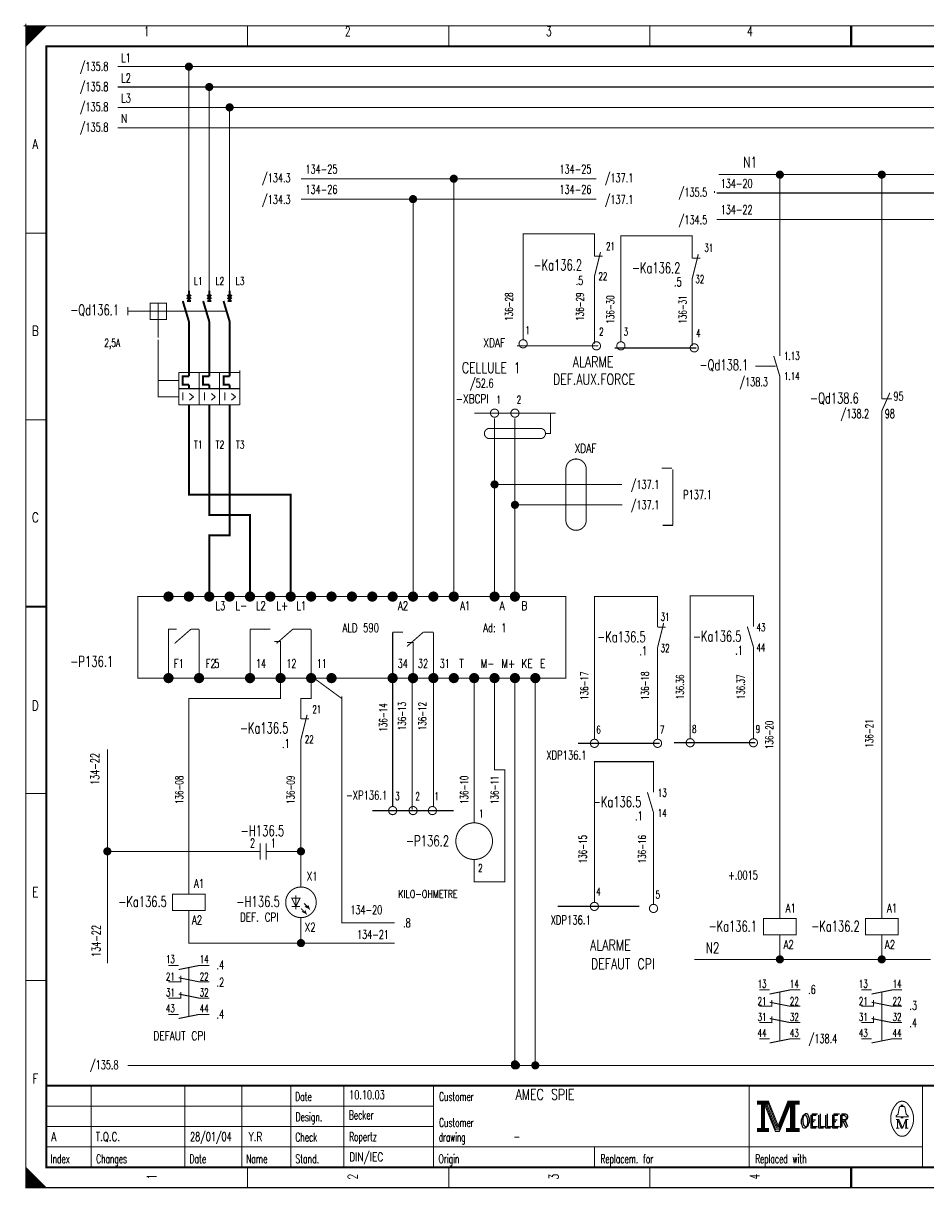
# Model space of a CAD drawing. Extents: x -1 to 409, y 0 to 286.
# Tile 1 of 2: x -1 to 221, y 0 to 286. Entities that reach past the tile are written whole.
import ezdxf
from ezdxf.enums import TextEntityAlignment as Align

# ---------------------------------------------------------------- set-up
doc = ezdxf.new("R2010")
doc.units = 0
doc.header["$MEASUREMENT"] = 0
doc.linetypes.add('GESTRICHELT', pattern=[3.75, 3, -0.75])
doc.linetypes.add('STRICH-PUNKT', pattern=[4.7, 3, -0.75, 0.2, -0.75])
doc.layers.get('0').update_dxf_attribs({"color": 9, "linetype": 'CONTINUOUS'})
doc.styles.get("Standard").update_dxf_attribs({"font": 'TXT', "bigfont": 'TXT'})

# ---------------------------------------------------------------- blocks, each defined once
blk = doc.blocks.new('BCIRCLE_FILLED')
at = {"color": 0, "linetype": 'Continuous', "const_width": 1, "flags": 128}
blk.add_lwpolyline([(0.5, 0, 1), (-0.5, 0, 1)], format="xyb", close=True, dxfattribs=at)

msp = doc.modelspace()

# ---------------------------------------------------------------- linework, layer by layer
at = {"color": 7}
for points, const_width in [([(-0.5, 285), (0.5, 285)], 0.25), ([(-0.5, 285), (0.5, 285)], 0.25), ([(-0.5, 285), (0.5, 285)], 0.25), ([(-0.5, 285), (0.5, 285)], 0.25), ([(-0.5, 285), (0.5, 285)], 0.25), ([(-0.5, 285), (0.5, 285)], 0.25), ([(-0.5, 285), (0.5, 285)], 0.25), ([(-0.5, 285), (0.5, 285)], 0.25), ([(-0.5, 285), (0.5, 285)], 0.25), ([(-0.5, 285), (0.5, 285)], 0.25), ([(-0.5, 285), (0.5, 285)], 0.25), ([(-0.5, 285), (0.5, 285)], 0.25), ([(-0.5, 285), (0.5, 285)], 0.25), ([(-0.5, 285), (0.5, 285)], 0.25), ([(-0.5, 285), (0.5, 285)], 0.25), ([(-0.5, 285), (0.5, 285)], 0.25), ([(-0.5, 285), (0.5, 285)], 0.25), ([(-0.5, 285), (0.5, 285)], 0.25), ([(-0.5, 285), (0.5, 285)], 0.25), ([(0, 285.5), (0, 284.5)], 0.25), ([(0, 285.5), (0, 284.5)], 0.25), ([(0, 285.5), (0, 284.5)], 0.25), ([(0, 285.5), (0, 284.5)], 0.25), ([(0, 285.5), (0, 284.5)], 0.25), ([(0, 285.5), (0, 284.5)], 0.25), ([(0, 285.5), (0, 284.5)], 0.25), ([(0, 285.5), (0, 284.5)], 0.25), ([(0, 285.5), (0, 284.5)], 0.25), ([(0, 285.5), (0, 284.5)], 0.25), ([(0, 285.5), (0, 284.5)], 0.25), ([(0, 285.5), (0, 284.5)], 0.25), ([(0, 285.5), (0, 284.5)], 0.25), ([(0, 285.5), (0, 284.5)], 0.25), ([(0, 285.5), (0, 284.5)], 0.25), ([(0, 285.5), (0, 284.5)], 0.25), ([(0, 285.5), (0, 284.5)], 0.25), ([(0, 285.5), (0, 284.5)], 0.25), ([(0, 285.5), (0, 284.5)], 0.25), ([(54.375, 285), (54.375, 280)], 0.25), ([(103.75, 285), (103.75, 280)], 0.25), ([(153.125, 285), (153.125, 280)], 0.25), ([(202.5, 280), (202.5, 285)], 0.5), ([(202.5, 285), (202.5, 280)], 0.25), ([(0, 234.167), (5, 234.167)], 0.25), ([(165, 229), (163.5, 223)], 0.25), ([(163.5, 228), (165.5, 228)], 0.25), ([(40, 220), (40, 217.5)], 0.5), ([(45, 217.5), (45, 220)], 0.5), ([(50, 220), (50, 217.5)], 0.5), ([(38.5, 217.5), (40, 212.5)], 0.5), ([(40.5, 219), (39.5, 218)], 0.5), ([(39.5, 219), (40.5, 218)], 0.5), ([(39.5, 217.5), (40.5, 217.5)], 0.5), ([(43.5, 217.5), (45, 212.5)], 0.5), ([(45.5, 219), (44.5, 218)], 0.5), ([(44.5, 219), (45.5, 218)], 0.5), ([(44.5, 217.5), (45.5, 217.5)], 0.5), ([(48.5, 217.5), (50, 212.5)], 0.5), ([(50.5, 219), (49.5, 218)], 0.5), ([(49.5, 219), (50.5, 218)], 0.5), ([(49.5, 217.5), (50.5, 217.5)], 0.5), ([(25, 216), (25, 214)], 0.25), ([(30.5, 215), (34.5, 215)], 0.25), ([(32.5, 217), (32.5, 213)], 0.25), ([(40, 212.5), (40, 199)], 0.5), ([(45, 212.5), (45, 199)], 0.5), ([(50, 212.5), (50, 199)], 0.5), ([(183.5, 204), (185, 199)], 0.25), ([(37.5, 200), (37.5, 192)], 0.25), ([(52.5, 200), (37.5, 200)], 0.25), ([(42.5, 200), (42.5, 192)], 0.25), ([(47.5, 200), (47.5, 192)], 0.25), ([(52.5, 200.5), (52.5, 199.5)], 0.25), ([(52.5, 200), (52.5, 192)], 0.25), ([(37.5, 196), (52.5, 196)], 0.25), ([(40, 197), (40, 196)], 0.5), ([(45, 196), (45, 197)], 0.5), ([(50, 197), (50, 196)], 0.5), ([(210, 196), (210, 193.5)], 0.25), ([(212, 195), (210, 190.5)], 0.25), ([(37.5, 192), (52.5, 192)], 0.25), ([(40, 192), (40, 180)], 0.5), ([(45, 192), (45, 180)], 0.5), ([(50, 192), (50, 180)], 0.5), ([(210, 193.5), (212.5, 193.5)], 0.25), ([(0, 188.334), (5, 188.334)], 0.25), ([(156, 176.5), (158.5, 176.5)], 0.3), ([(158.75, 176.25), (158.75, 162.5)], 0.3), ([(158.75, 162.5), (156.25, 162.5)], 0.3), ([(5, 142.5), (0, 142.5)], 0.5), ([(0, 142.5), (5, 142.5)], 0.25), ([(35, 126), (35, 137)], 0.25), ([(40.5, 137), (36.5, 133.5)], 0.25), ([(42.5, 137), (40.5, 137)], 0.25), ([(42.5, 126), (42.5, 137)], 0.25), ([(55, 126), (55, 137)], 0.25), ([(55, 137), (60, 137)], 0.25), ([(65.5, 137), (61.5, 133.5)], 0.25), ([(70, 137), (65.5, 137)], 0.25), ([(70, 126), (70, 137)], 0.25), ([(90, 126.25), (90, 136.25)], 0.25), ([(90, 136.25), (92.5, 136.25)], 0.25), ([(97.5, 136.25), (93.5, 132.75)], 0.25), ([(97.5, 136.25), (100, 136.25)], 0.25), ([(100, 136.25), (100, 126.25)], 0.25), ([(70, 125.5), (77.5, 120)], 0.25), ([(69, 116), (67.5, 110)], 0.25), ([(67.5, 115), (69.5, 115)], 0.25), ([(0, 96.667), (5, 96.667)], 0.25), ([(57.5, 84.5), (57.5, 80.5)], 0.25), ([(59, 84.5), (59, 80.5)], 0.25), ([(57.5, 82.5), (54.5, 82.5)], 0.25), ([(59, 82.5), (62, 82.5)], 0.25), ([(66.25, 71.75), (66.25, 68.25)], 0.25), ([(65.25, 69), (67.25, 69)], 0.25), ([(35, 54.5), (37.5, 54.5)], 0.25), ([(0, 50.834), (5, 50.834)], 0.25), ([(180, 48.5), (182.5, 48.5)], 0.25), ([(205, 48.5), (207.5, 48.5)], 0.25), ([(35, 42.5), (37.5, 42.5)], 0.25), ([(180, 36.5), (182.5, 36.5)], 0.25), ([(205, 36.5), (207.5, 36.5)], 0.25), ([(400, 25), (5, 25)], 0.5), ([(16, 5), (16, 25)], 0.25), ([(39, 5), (39, 25)], 0.25), ([(53, 5), (53, 25)], 0.25), ([(65, 25), (65, 5)], 0.25), ([(78, 25), (78, 5)], 0.25), ([(100, 25), (100, 5)], 0.25), ([(177.5, 25), (177.5, 5)], 0.25), ([(220, 25), (220, 5)], 0.25), ([(5, 20), (100, 20)], 0.25), ([(181.5, 20.5), (184, 14.2)], 0.25), ([(184.7, 14.9), (187, 20.6)], 0.25), ([(214.6, 19.9), (215.5, 19.9)], 0.25), ([(5, 15), (100, 15)], 0.25), ([(184, 14.2), (184.6, 14.2)], 0.25), ([(213.5, 16.7), (214.2, 16.7)], 0.25), ([(213.9, 14.6), (214.3, 14.6)], 0.25), ([(214.2, 16.7), (215.1, 14.6)], 0.25), ([(215.1, 14.6), (215.9, 16.7)], 0.25), ([(216.5, 14.6), (215.7, 14.6)], 0.25), ([(215.9, 14.6), (215.9, 16.7)], 0.25), ([(215.9, 16.7), (216.5, 16.7)], 0.25), ([(216.1, 16.7), (216.1, 14.6)], 0.25), ([(5, 10), (220, 10)], 0.25), ([(139.5, 10), (139.5, 5)], 0.25), ([(54.375, 0), (54.375, 5)], 0.25), ([(103.75, 0), (103.75, 5)], 0.25), ([(153.125, 0), (153.125, 5)], 0.25), ([(202.5, 5), (202.5, 0)], 0.5), ([(202.5, 0), (202.5, 5)], 0.25), ([(4.75, 0), (4.75, 0.25)], 0.25)]:
    msp.add_lwpolyline(points, dxfattribs=dict(at, const_width=const_width))
at = {"color": 7, "flags": 128}
for points, const_width in [([(0, 142.5), (0, 285), (405, 285), (405, 0), (0, 0), (0, 142.5)], 0.25), ([(0, 285), (5, 285), (0, 280), (0, 285)], 0.25), ([(0.25, 285), (0.25, 280.25), (0.5, 280.5), (0.5, 285), (0.75, 285), (0.75, 280.75), (1, 281), (1, 285), (1.25, 285), (1.25, 281.25), (1.5, 281.5), (1.5, 285), (1.75, 285), (1.75, 281.75), (2, 282)], 0.25), ([(2, 282), (2, 285), (2.25, 285), (2.25, 282.25), (2.5, 282.5), (2.5, 285), (2.75, 285), (2.75, 282.75), (3, 283), (3, 285), (3.25, 285), (3.25, 283.25), (3.5, 283.5), (3.5, 285), (3.75, 285)], 0.25), ([(3.75, 285), (3.75, 283.75), (4, 284), (4, 285), (4.25, 285), (4.25, 284.25), (4.5, 284.5), (4.5, 285), (4.75, 285), (4.75, 284.75)], 0.25), ([(380, 275), (22.5, 275)], 0.25), ([(40, 220), (40, 275)], 0.25), ([(380, 270), (22.5, 270)], 0.25), ([(45, 220), (45, 270)], 0.25), ([(380, 265), (22.5, 265)], 0.25), ([(50, 220), (50, 265)], 0.25), ([(380, 260), (22.5, 260)], 0.25), ([(140, 247.5), (67.5, 247.5)], 0.25), ([(105, 145), (105, 247.5)], 0.25), ([(254.5, 248.5), (170, 248.5)], 0.25), ([(185, 204), (185, 248.5)], 0.25), ([(210, 195), (210, 248.5)], 0.25), ([(169, 244), (169, 244.5)], 0.25), ([(387.5, 244), (169.5, 244)], 0.25), ([(140, 242.5), (67.5, 242.5)], 0.25), ([(95, 145), (95, 242.5)], 0.25), ([(388, 237.5), (169.5, 237.5)], 0.25), ([(163.5, 228), (163.5, 233.5), (146, 233.5), (146, 207.5)], 0.25), ([(163.5, 206.5), (163.5, 223)], 0.25), ([(40, 199), (38.5, 199), (38.5, 197), (40, 197)], 0.5), ([(45, 199), (43.5, 199), (43.5, 197), (45, 197)], 0.5), ([(50, 199), (48.5, 199), (48.5, 197), (50, 197)], 0.5), ([(185, 66), (185, 199)], 0.25), ([(146.25, 172.5), (115, 172.5), (115, 188.75)], 0.25), ([(146.375, 167.5), (120, 167.5), (120, 188.75)], 0.25), ([(128.75, 190), (128.75, 185), (127.5, 185)], 0.25), ([(210, 66), (210, 190.5)], 0.25), ([(65, 145), (65, 170), (40, 170), (40, 180)], 0.5), ([(55, 145), (55, 165), (45, 165), (45, 180)], 0.5), ([(45, 145), (45, 160), (50, 160), (50, 180)], 0.5), ([(135.25, 178.75), (134.75, 178.75)], 0.25), ([(115, 145), (115, 172.5)], 0.25), ([(120, 145), (120, 167.5)], 0.25), ([(35, 125), (35, 137), (37, 137)], 0.25), ([(62.5, 126), (62.5, 134), (61, 134)], 0.25), ([(95, 125.75), (95, 133.75), (93.5, 133.75)], 0.25), ([(40, 72), (40, 120), (62.5, 120), (62.5, 125)], 0.25), ([(67.5, 115), (67.5, 120), (70, 120), (70, 125)], 0.25), ([(110, 89.5), (110, 125)], 0.25), ([(110, 80.5), (110, 75), (117.5, 75), (117.5, 102.5), (115, 102.5), (115, 125)], 0.25), ([(90.5, 65), (77.5, 65), (77.5, 120.5)], 0.25), ([(67.5, 73.75), (67.5, 110)], 0.25), ([(20, 55), (20, 107.5)], 0.25), ([(54.5, 82.5), (20, 82.5)], 0.25), ([(67.5, 82.5), (62, 82.5)], 0.25), ([(67.25, 71), (65.25, 71), (66.25, 69), (67.25, 71)], 0.25), ([(67.5, 68.5), (68.75, 67.25), (68.5, 68), (68.75, 67.25), (67.75, 67.75)], 0.25), ([(68.25, 69.75), (69.5, 68.5), (69.25, 69.25), (69.5, 68.5), (68.5, 69)], 0.25), ([(67.5, 66.25), (67.5, 60), (40, 60), (40, 68)], 0.25), ([(90.5, 60), (67.5, 60)], 0.25), ([(185, 62), (185, 56)], 0.25), ([(210, 62), (210, 56)], 0.25), ([(37.5, 53.5), (42.5, 54.5), (45, 54.5)], 0.25), ([(222, 56), (164, 56)], 0.25), ([(35, 50.5), (38, 50.5), (38, 52)], 0.25), ([(37.5, 51.5), (42.5, 50.5), (45, 50.5)], 0.25), ([(182.5, 47.5), (187.5, 48.5), (190, 48.5)], 0.25), ([(207.5, 47.5), (212.5, 48.5), (215, 48.5)], 0.25), ([(35, 46.5), (38, 46.5), (38, 48)], 0.25), ([(37.5, 47.5), (42.5, 46.5), (45, 46.5)], 0.25), ([(180, 44.5), (183, 44.5), (183, 46)], 0.25), ([(205, 44.5), (208, 44.5), (208, 46)], 0.25), ([(182.5, 45.5), (187.5, 44.5), (190, 44.5)], 0.25), ([(207.5, 45.5), (212.5, 44.5), (215, 44.5)], 0.25), ([(37.5, 41.5), (42.5, 42.5), (45, 42.5)], 0.25), ([(180, 40.5), (183, 40.5), (183, 42)], 0.25), ([(182.5, 41.5), (187.5, 40.5), (190, 40.5)], 0.25), ([(205, 40.5), (208, 40.5), (208, 42)], 0.25), ([(207.5, 41.5), (212.5, 40.5), (215, 40.5)], 0.25), ([(182.5, 35.5), (187.5, 36.5), (190, 36.5)], 0.25), ([(207.5, 35.5), (212.5, 36.5), (215, 36.5)], 0.25), ([(179.5, 21.2), (179.5, 20.5), (180.5, 20.5), (180.5, 14.5), (179.5, 14.5), (179.5, 13.8), (182.2, 13.8), (182.2, 14.5), (181.2, 14.5), (181.2, 20.5), (182.2, 20.5), (182.2, 21.2), (179.5, 21.2)], 0.25), ([(180.7, 20.7), (180.7, 14.3), (181, 14.3), (181, 20.7)], 0.25), ([(181.2, 20.5), (183.9, 13.8), (184.9, 13.8), (187.6, 20.5)], 0.25), ([(181.8, 20.5), (184.2, 14.6), (184.6, 14.6)], 0.25), ([(182.2, 21.2), (184.6, 15.2), (187, 21.2)], 0.25), ([(182.2, 20.5), (184.4, 14.9), (184.7, 14.9)], 0.25), ([(184.6, 14.2), (184.9, 14.2), (187.4, 20.5)], 0.25), ([(184.6, 14.6), (184.8, 14.6), (187.2, 20.5)], 0.25), ([(187.6, 20.5), (187.6, 14.5), (186.6, 14.5), (186.6, 13.8), (187.1, 13.8)], 0.25), ([(187, 21.2), (187, 20.5), (188, 20.5), (188, 14.5), (187, 14.5), (187, 13.8), (189.7, 13.8), (189.7, 14.5), (188.7, 14.5), (188.7, 20.5), (189.7, 20.5), (189.7, 21.2), (187, 21.2)], 0.25), ([(187.8, 20.7), (187.8, 14.3), (188.3, 14.3), (188.3, 20.7), (188.5, 20.7), (188.5, 14.3)], 0.25), ([(214.8, 19.9), (214.8, 20.2), (215.2, 20.2), (215.2, 19.9)], 0.25), ([(214.8, 17.4), (213.5, 17.4), (213.5, 17.6), (214, 18), (214.3, 19.6)], 0.25), ([(215.2, 17.4), (216.5, 17.4), (216.5, 17.6), (216, 18), (215.7, 19.6)], 0.25), ([(213.9, 16.7), (213.9, 14.6), (213.5, 14.6)], 0.25), ([(213.9, 16.7), (214.8, 14.6), (215.1, 14.6)], 0.25), ([(0, 5), (0, 0), (5, 0), (0, 5), (0.25, 4.75), (0.25, 0), (0.5, 0), (0.5, 4.5), (0.75, 4.25), (0.75, 0), (1, 0), (1, 4), (1.25, 3.75), (1.25, 0), (1.5, 0)], 0.25), ([(1.5, 0), (1.5, 3.5), (1.75, 3.25), (1.75, 0), (2, 0), (2, 3), (2.25, 2.75), (2.25, 0), (2.5, 0), (2.5, 2.5), (2.75, 2.25), (2.75, 0), (3, 0), (3, 2), (3.25, 1.75)], 0.25), ([(3.25, 1.75), (3.25, 0), (3.5, 0), (3.5, 1.5), (3.75, 1.25), (3.75, 0), (4, 0), (4, 1), (4.25, 0.75), (4.25, 0), (4.5, 0), (4.5, 0.5), (4.75, 0.25)], 0.25)]:
    msp.add_lwpolyline(points, dxfattribs=dict(at, const_width=const_width))
for points, const_width in [([(0, 285), (405, 285), (405, 0), (0, 0)], 0.25), ([(5, 280), (400, 280), (400, 5), (5, 5)], 0.5), ([(5, 280), (400, 280), (400, 5), (5, 5)], 0.25), ([(30.5, 213), (34.5, 213), (34.5, 217), (30.5, 217)], 0.25), ([(27.5, 145), (132.5, 145), (132.5, 125), (27.5, 125)], 0.25), ([(36, 68), (44, 68), (44, 72), (36, 72)], 0.25), ([(181, 62), (189, 62), (189, 66), (181, 66)], 0.25), ([(206, 62), (214, 62), (214, 66), (206, 66)], 0.25), ([(179.7, 21), (182, 21), (182, 20.7), (179.7, 20.7)], 0.25), ([(187.2, 21), (189.5, 21), (189.5, 20.7), (187.2, 20.7)], 0.25), ([(214.8, 17.4), (215.2, 17.4), (215.2, 17.1), (214.8, 17.1)], 0.25), ([(179.7, 14.3), (182, 14.3), (182, 14), (179.7, 14)], 0.25), ([(186.8, 14.3), (189.5, 14.3), (189.5, 14), (186.8, 14)], 0.25)]:
    msp.add_lwpolyline(points, close=True, dxfattribs=dict(at, const_width=const_width))
at = {"color": 216, "const_width": 0.25, "flags": 128}
for points in [[(139.5, 228.5), (139.5, 234), (122, 234), (122, 208)], [(139.5, 207), (139.5, 223.5)], [(90, 93.5), (90, 124.75)], [(94.75, 125), (94.75, 92.75)], [(100, 93.5), (100, 125)], [(154, 97), (154, 104.5), (139.5, 104.5), (139.5, 70)], [(154, 69.5), (154, 92)]]:
    msp.add_lwpolyline(points, dxfattribs=at)
at = {"color": 216}
for points, const_width in [([(141, 229.5), (139.5, 223.5)], 0.25), ([(139.5, 228.5), (141.5, 228.5)], 0.25), ([(152.5, 97), (154, 92)], 0.25), ([(85, 92.5), (105, 92.5)], 0.3), ([(130.5, 69), (150.5, 69)], 0.3)]:
    msp.add_lwpolyline(points, dxfattribs=dict(at, const_width=const_width))
at = {"color": 7, "linetype": 'GESTRICHELT'}
for points, const_width in [([(25, 215), (30.5, 215)], 0.25), ([(34.5, 215), (49, 215)], 0.25), ([(32.5, 213), (32.5, 208.5)], 0.25), ([(144.5, 206), (164.5, 206)], 0.3), ([(179, 201.5), (184, 201.5)], 0.25), ([(37.5, 198), (32.5, 198)], 0.25), ([(110, 190), (130, 190)], 0.3), ([(113.75, 186.25), (126.25, 186.25)], 0.25), ([(113.75, 183.75), (126.25, 183.75)], 0.25), ([(132.5, 176.25), (132.5, 163.75)], 0.25), ([(137.5, 176.25), (137.5, 163.75)], 0.25), ([(40, 42), (40, 54)], 0.25), ([(185, 36), (185, 48)], 0.25), ([(210, 36), (210, 48)], 0.25)]:
    msp.add_lwpolyline(points, dxfattribs=dict(at, const_width=const_width))
at = {"color": 7, "linetype": 'GESTRICHELT', "const_width": 0.25, "flags": 128}
msp.add_lwpolyline([(37.5, 194), (32.5, 194), (32.5, 208)], dxfattribs=at)
at = {"color": 216, "linetype": 'GESTRICHELT', "const_width": 0.3}
msp.add_lwpolyline([(120.5, 206.5), (140.5, 206.5)], dxfattribs=at)
at = {"color": 216, "const_width": 0.25, "flags": 128}
for points in [[(123, 207, 1), (121, 207, 1)], [(141, 206.5, 1), (139, 206.5, 1)], [(91, 92.5, 1), (89, 92.5, 1)], [(96, 92.5, 1), (94, 92.5, 1)], [(100.75, 92.5, 1), (98.75, 92.5, 1)], [(140.5, 69, 1), (138.5, 69, 1)], [(155, 68.5, 1), (153, 68.5, 1)]]:
    msp.add_lwpolyline(points, format="xyb", close=True, dxfattribs=at)
at = {"color": 7, "flags": 128}
for points, const_width in [([(147, 206.5, 1), (145, 206.5, 1)], 0.25), ([(165, 206, 1), (163, 206, 1)], 0.25), ([(116, 190, 1), (114, 190, 1)], 0.25), ([(121, 190, 1), (119, 190, 1)], 0.25), ([(36, 145, 1), (34, 145, 1)], 0.5), ([(41, 145, 1), (39, 145, 1)], 0.5), ([(46, 145, 1), (44, 145, 1)], 0.5), ([(51, 145, 1), (49, 145, 1)], 0.5), ([(56, 145, 1), (54, 145, 1)], 0.5), ([(61, 145, 1), (59, 145, 1)], 0.5), ([(66, 145, 1), (64, 145, 1)], 0.5), ([(71, 145, 1), (69, 145, 1)], 0.5), ([(76, 145, 1), (74, 145, 1)], 0.5), ([(81, 145, 1), (79, 145, 1)], 0.5), ([(86, 145, 1), (84, 145, 1)], 0.5), ([(91, 145, 1), (89, 145, 1)], 0.5), ([(96, 145, 1), (94, 145, 1)], 0.5), ([(101, 145, 1), (99, 145, 1)], 0.5), ([(106, 145, 1), (104, 145, 1)], 0.5), ([(116, 145, 1), (114, 145, 1)], 0.5), ([(121, 145, 1), (119, 145, 1)], 0.5), ([(35.5, 145, 1), (34.5, 145, 1)], 0.5), ([(35.25, 145, 1), (34.75, 145, 1)], 0.5), ([(40.5, 145, 1), (39.5, 145, 1)], 0.5), ([(40.25, 145, 1), (39.75, 145, 1)], 0.5), ([(45.5, 145, 1), (44.5, 145, 1)], 0.5), ([(45.25, 145, 1), (44.75, 145, 1)], 0.5), ([(50.5, 145, 1), (49.5, 145, 1)], 0.5), ([(50.25, 145, 1), (49.75, 145, 1)], 0.5), ([(55.5, 145, 1), (54.5, 145, 1)], 0.5), ([(55.25, 145, 1), (54.75, 145, 1)], 0.5), ([(60.5, 145, 1), (59.5, 145, 1)], 0.5), ([(60.25, 145, 1), (59.75, 145, 1)], 0.5), ([(65.5, 145, 1), (64.5, 145, 1)], 0.5), ([(65.25, 145, 1), (64.75, 145, 1)], 0.5), ([(70.5, 145, 1), (69.5, 145, 1)], 0.5), ([(70.25, 145, 1), (69.75, 145, 1)], 0.5), ([(75.5, 145, 1), (74.5, 145, 1)], 0.5), ([(75.25, 145, 1), (74.75, 145, 1)], 0.5), ([(80.5, 145, 1), (79.5, 145, 1)], 0.5), ([(80.25, 145, 1), (79.75, 145, 1)], 0.5), ([(85.5, 145, 1), (84.5, 145, 1)], 0.5), ([(85.25, 145, 1), (84.75, 145, 1)], 0.5), ([(90.5, 145, 1), (89.5, 145, 1)], 0.5), ([(90.25, 145, 1), (89.75, 145, 1)], 0.5), ([(95.5, 145, 1), (94.5, 145, 1)], 0.5), ([(95.25, 145, 1), (94.75, 145, 1)], 0.5), ([(100.5, 145, 1), (99.5, 145, 1)], 0.5), ([(100.25, 145, 1), (99.75, 145, 1)], 0.5), ([(105.5, 145, 1), (104.5, 145, 1)], 0.5), ([(105.25, 145, 1), (104.75, 145, 1)], 0.5), ([(115.5, 145, 1), (114.5, 145, 1)], 0.5), ([(115.25, 145, 1), (114.75, 145, 1)], 0.5), ([(120.5, 145, 1), (119.5, 145, 1)], 0.5), ([(120.25, 145, 1), (119.75, 145, 1)], 0.5), ([(36, 125, 1), (34, 125, 1)], 0.5), ([(43.5, 125, 1), (41.5, 125, 1)], 0.5), ([(56, 125, 1), (54, 125, 1)], 0.5), ([(63.5, 125, 1), (61.5, 125, 1)], 0.5), ([(71, 125, 1), (69, 125, 1)], 0.5), ([(76, 125, 1), (74, 125, 1)], 0.5), ([(91, 125, 1), (89, 125, 1)], 0.5), ([(96, 125, 1), (94, 125, 1)], 0.5), ([(101, 125, 1), (99, 125, 1)], 0.5), ([(106, 125, 1), (104, 125, 1)], 0.5), ([(111, 125, 1), (109, 125, 1)], 0.5), ([(116, 125, 1), (114, 125, 1)], 0.5), ([(121, 125, 1), (119, 125, 1)], 0.5), ([(126, 125, 1), (124, 125, 1)], 0.5), ([(35.5, 125, 1), (34.5, 125, 1)], 0.5), ([(35.25, 125, 1), (34.75, 125, 1)], 0.5), ([(43, 125, 1), (42, 125, 1)], 0.5), ([(42.75, 125, 1), (42.25, 125, 1)], 0.5), ([(55.5, 125, 1), (54.5, 125, 1)], 0.5), ([(55.25, 125, 1), (54.75, 125, 1)], 0.5), ([(63, 125, 1), (62, 125, 1)], 0.5), ([(62.75, 125, 1), (62.25, 125, 1)], 0.5), ([(70.5, 125, 1), (69.5, 125, 1)], 0.5), ([(70.25, 125, 1), (69.75, 125, 1)], 0.5), ([(75.5, 125, 1), (74.5, 125, 1)], 0.5), ([(75.25, 125, 1), (74.75, 125, 1)], 0.5), ([(90.5, 125, 1), (89.5, 125, 1)], 0.5), ([(90.25, 125, 1), (89.75, 125, 1)], 0.5), ([(95.5, 125, 1), (94.5, 125, 1)], 0.5), ([(95.25, 125, 1), (94.75, 125, 1)], 0.5), ([(100.5, 125, 1), (99.5, 125, 1)], 0.5), ([(100.25, 125, 1), (99.75, 125, 1)], 0.5), ([(105.5, 125, 1), (104.5, 125, 1)], 0.5), ([(105.25, 125, 1), (104.75, 125, 1)], 0.5), ([(110.5, 125, 1), (109.5, 125, 1)], 0.5), ([(110.25, 125, 1), (109.75, 125, 1)], 0.5), ([(115.5, 125, 1), (114.5, 125, 1)], 0.5), ([(115.25, 125, 1), (114.75, 125, 1)], 0.5), ([(120.5, 125, 1), (119.5, 125, 1)], 0.5), ([(120.25, 125, 1), (119.75, 125, 1)], 0.5), ([(125.5, 125, 1), (124.5, 125, 1)], 0.5), ([(125.25, 125, 1), (124.75, 125, 1)], 0.5), ([(114.5, 85, 1), (105.5, 85, 1)], 0.25), ([(71.25, 70, 1), (63.75, 70, 1)], 0.25)]:
    msp.add_lwpolyline(points, format="xyb", close=True, dxfattribs=dict(at, const_width=const_width))
at = {"color": 7, "linetype": 'GESTRICHELT', "const_width": 0.25, "flags": 128}
for points in [[(113.75, 186.25, 1), (113.75, 183.75, 1)], [(126.25, 183.75, 1), (126.25, 186.25, 1)], [(137.5, 176.25, 1), (132.5, 176.25, 1)], [(132.5, 163.75, 1), (137.5, 163.75, 1)]]:
    msp.add_lwpolyline(points, format="xyb", dxfattribs=at)
at = {"color": 4, "const_width": 0.25, "flags": 128}
for points in [[(155, 137.5), (155, 145), (139.5, 145), (139.5, 110)], [(178.510742, 137.646817), (178.510742, 145.146817), (163.010742, 145.146817), (163.010742, 110.146817)], [(155, 110), (155, 132.5)], [(178.510742, 110.146817), (178.510742, 132.646817)]]:
    msp.add_lwpolyline(points, dxfattribs=at)
at = {"color": 4, "const_width": 0.25}
for points in [[(156.5, 138.5), (155, 132.5)], [(155, 137.5), (157, 137.5)], [(177.010742, 137.646817), (178.510742, 132.646817)]]:
    msp.add_lwpolyline(points, dxfattribs=at)
at = {"color": 7, "linetype": 'STRICH-PUNKT', "const_width": 0.25, "flags": 128}
for points in [[(120, 125), (120, 30)], [(125, 125), (125, 30)], [(380, 30), (25, 30)], [(120, 30.25), (120.25, 30.25), (120.25, 30)]]:
    msp.add_lwpolyline(points, dxfattribs=at)
at = {"color": 4, "linetype": 'GESTRICHELT', "const_width": 0.3}
for points in [[(135.5, 109), (155.5, 109)], [(159.010742, 109.146817), (179.010742, 109.146817)]]:
    msp.add_lwpolyline(points, dxfattribs=at)
at = {"color": 4, "const_width": 0.25, "flags": 128}
for points in [[(140.5, 109, 1), (138.5, 109, 1)], [(156, 109, 1), (154, 109, 1)], [(164.010742, 109.146817, 1), (162.010742, 109.146817, 1)], [(179.510742, 109.146817, 1), (177.510742, 109.146817, 1)]]:
    msp.add_lwpolyline(points, format="xyb", close=True, dxfattribs=at)
at = {"color": 7, "const_width": 0.25, "flags": 128}
for points in [[(213.499601, 20.388348, 0.373815), (213.488, 13.425, 0.373815)], [(216.493359, 20.403602, 0.530775), (213.513, 20.413, 0.530775)], [(214.6, 19.9, 0.414214), (214.3, 19.6, 0.414214)], [(215.7, 19.6, 0.414214), (215.4, 19.9, 0.414214)], [(216.498075, 13.401685, 0.378582), (216.463, 20.438, 0.378582)], [(213.502705, 13.401803, 0.532213), (216.488, 13.388, 0.532213)]]:
    msp.add_lwpolyline(points, format="xyb", dxfattribs=at)

# ---------------------------------------------------------------- block references
at = {"color": 7}
for p in [(40, 275), (45, 270), (50, 265), (185, 248.5), (210, 248.5), (105, 247.5), (95, 242.5), (115, 172.5), (120, 167.5), (20, 82.5), (67.5, 82.5), (67.5, 60), (185, 56), (210, 56), (120, 30.25), (120, 30), (120.25, 30), (125, 30)]:
    msp.add_blockref('BCIRCLE_FILLED', p, dxfattribs=at)

# ---------------------------------------------------------------- texts
for s, height, width, p in [('1', 2.38125, 0.672, (29.654421, 284.858032)), ('2', 2.38125, 0.672, (78.988169, 284.858032)), ('3', 2.38125, 0.672, (128.321918, 284.858032)), ('4', 2.38125, 0.672, (177.655666, 284.858032)), ('A', 2.38125, 0.76, (2.325654, 257.174346)), ('B', 2.38125, 0.76, (2.325654, 211.389788)), ('C', 2.38125, 0.76, (2.325654, 165.60523)), ('ALD 590', 2.143125, 0.713143, (82.182441, 138.418431)), ('Ad: 1', 2.143125, 0.713143, (115.07406, 138.418431)), ('-P136.1', 2.619375, 0.691429, (16.167497, 130.39726)), ('D', 2.38125, 0.76, (2.325654, 119.465753)), ('-H136.5', 2.619375, 0.691429, (58.047945, 88.871731)), ('E', 2.38125, 0.76, (2.325654, 73.681196)), ('F', 2.38125, 0.76, (2.325654, 27.896638))]:
    msp.add_text(s, height=height, dxfattribs=dict(at, width=width)).set_placement(p, align=Align.TOP_CENTER)
for s, height, width, p in [('L1', 2.143125, 0.716, (23.365255, 278.256538)), ('L2', 2.143125, 0.716, (23.365255, 273.287671)), ('L3', 2.143125, 0.716, (23.365255, 268.318804)), ('N', 2.143125, 0.76, (23.340411, 263.349938)), ('N1', 2.619375, 0.716, (176.042559, 252.844334)), ('134-25', 2.143125, 0.676, (68.626308, 250.927771)), ('/137.1', 2.143125, 0.68, (142.057285, 248.798257)), ('134-26', 2.143125, 0.676, (68.626308, 245.958904)), ('134-20', 2.143125, 0.676, (170.488076, 247.37858)), ('/137.1', 2.143125, 0.68, (142.057285, 243.474471)), ('134-22', 2.143125, 0.676, (170.488076, 240.990037)), ('32', 1.905, 0.672, (164.26812, 223.811955)), ('XDAF', 2.143125, 0.76, (112.256507, 208.337484)), ('ALARME', 2.619375, 0.76, (134.179857, 203.865504)), ('1.13', 1.905, 0.678, (185.992715, 205.001245)), ('CELLULE 1', 2.619375, 0.743111, (107.000156, 202.445828)), ('/52.6', 2.143125, 0.6816, (109.000125, 198.399751)), ('DEF.AUX.FORCE', 2.619375, 0.750154, (129.340535, 199.606476)), ('1.14', 1.905, 0.678, (185.992715, 200.032379)), ('I >', 1.905, 0.717333, (38.271856, 195.063512)), ('I >', 1.905, 0.717333, (43.595641, 195.063512)), ('I >', 1.905, 0.717333, (48.564508, 195.063512)), ('-Qd138.6', 2.619375, 0.68, (192.399004, 194.992528)), ('95', 2.143125, 0.672, (212.89203, 195.205479)), ('/138.2', 2.143125, 0.68, (199.909091, 190.946451)), ('98', 2.143125, 0.672, (210.762516, 190.946451)), ('XDAF', 2.143125, 0.76, (134.616407, 182.428394)), ('/137.1', 2.143125, 0.68, (148.445828, 173.555417)), ('/137.1', 2.143125, 0.68, (148.445828, 168.58655)), ('P137.1', 2.143125, 0.690667, (161.260181, 171.070984)), ('22', 1.905, 0.672, (68.439975, 110.947696)), ('2', 1.905, 0.672, (110.980573, 79.3599)), ('KILO-OHMETRE', 1.905, 0.754667, (91.358873, 72.971357)), ('134-20', 2.143125, 0.676, (79.628798, 69.209215)), ('A2', 2.143125, 0.716, (40.768711, 66.724782)), ('.8', 2.143125, 0.684, (92.549626, 66.014944)), ('X2', 2.143125, 0.716, (68.452397, 64.950187)), ('N2', 2.619375, 0.716, (166.814664, 60.123288)), ('A2', 2.143125, 0.716, (185.930604, 60.691158)), ('A2', 2.143125, 0.716, (210.774938, 60.691158)), ('13', 1.905, 0.672, (34.367746, 57)), ('.4', 2.143125, 0.684, (46.765068, 55.722291)), ('.4', 2.143125, 0.684, (46.765068, 55.722291)), ('21', 1.905, 0.672, (34.367746, 52.740971)), ('.2', 2.143125, 0.684, (46.765068, 51.463263)), ('.2', 2.143125, 0.684, (46.765068, 51.463263)), ('31', 1.905, 0.672, (34.367746, 48.836862)), ('13', 1.905, 0.672, (179.529639, 50.966376)), ('.6', 2.143125, 0.684, (191.926961, 49.688667)), ('.6', 2.143125, 0.684, (191.926961, 49.688667)), ('13', 1.905, 0.672, (204.373973, 50.966376)), ('21', 1.905, 0.672, (179.529639, 46.707347)), ('21', 1.905, 0.672, (204.373973, 46.707347)), ('.3', 2.143125, 0.684, (216.771295, 45.784558)), ('.3', 2.143125, 0.684, (216.771295, 45.784558)), ('43', 1.905, 0.672, (34.367746, 44.932752)), ('.4', 2.143125, 0.684, (46.765068, 43.655044)), ('.4', 2.143125, 0.684, (46.765068, 43.655044)), ('31', 1.905, 0.672, (179.529639, 42.803238)), ('31', 1.905, 0.672, (204.373973, 42.803238)), ('.4', 2.143125, 0.684, (216.771295, 41.525529)), ('.4', 2.143125, 0.684, (216.771295, 41.525529)), ('DEFAUT CPI', 2.143125, 0.7536, (31.30302, 38.331258)), ('44', 1.905, 0.672, (179.529639, 38.899128)), ('/138.4', 2.143125, 0.68, (192.100872, 37.62142)), ('/138.4', 2.143125, 0.68, (192.100872, 37.62142)), ('43', 1.905, 0.672, (204.373973, 38.899128)), ('Date', 2.143125, 0.64, (66.054919, 23.424658)), ('Customer', 2.143125, 0.62, (101.403082, 23.424658)), ('Design.', 2.143125, 0.636571, (66.191563, 18.455791)), ('OELLER', 3.095625, 0.76, (189.964259, 17.745953)), ('OELLER', 3.095625, 0.76, (189.964259, 17.745953)), ('OELLER', 3.095625, 0.76, (190.319178, 18.100872)), ('Customer', 2.143125, 0.62, (101.403082, 17.036115)), ('Check', 2.143125, 0.632, (66.11703, 13.486924)), ('drawing', 2.143125, 0.6, (101.328549, 13.486924)), ('Index', 2.143125, 0.632, (6.086021, 8.163138)), ('Changes', 2.143125, 0.622857, (17.262422, 8.163138)), ('Date', 2.143125, 0.64, (40.145828, 8.163138)), ('Name', 2.143125, 0.64, (54.03736, 8.163138)), ('Stand.', 2.143125, 0.642667, (66.11703, 8.163138)), ('Origin', 2.143125, 0.626667, (101.266438, 8.163138)), ('Replacem. for', 2.143125, 0.627077, (140.973007, 8.163138)), ('Replaced with', 2.143125, 0.619692, (178.949346, 8.163138))]:
    msp.add_text(s, height=height, dxfattribs=dict(at, width=width)).set_placement(p, align=Align.TOP_LEFT)
for s, height, width, p in [('/135.8', 2.143125, 0.68, (20.249066, 276.127024)), ('/135.8', 2.143125, 0.68, (20.249066, 271.158157)), ('/135.8', 2.143125, 0.68, (20.249066, 266.18929)), ('/135.8', 2.143125, 0.68, (20.249066, 261.220423)), ('/134.3', 2.143125, 0.68, (64.968867, 248.798257)), ('134-25', 2.143125, 0.676, (138.765411, 250.927771)), ('134-26', 2.143125, 0.676, (138.765411, 245.958904)), ('/134.3', 2.143125, 0.68, (64.968867, 243.474471)), ('/135.5', 2.143125, 0.68, (167.185554, 245.249066)), ('/134.5', 2.143125, 0.68, (167.185554, 238.505604)), ('-Ka136.2', 2.619375, 0.68, (160.592933, 226.935243)), ('.5', 2.143125, 0.684, (160.921233, 223.244085)), ('.5', 2.143125, 0.684, (160.921233, 223.244085)), ('-Qd136.1', 2.619375, 0.68, (22.875467, 216.64259)), ('2,5A', 1.905, 0.7, (23.132783, 208.195517)), ('-Qd138.1', 2.619375, 0.68, (177.265255, 203.155666)), ('/138.3', 2.143125, 0.68, (182.092154, 198.75467)), ('/138.3', 2.143125, 0.68, (182.092154, 198.75467)), ('-Ka136.5', 2.619375, 0.68, (64.409869, 114.070984)), ('.1', 2.143125, 0.684, (64.738169, 110.024907)), ('.1', 2.143125, 0.684, (64.738169, 110.024907)), ('-P136.2', 2.619375, 0.691429, (103.859122, 86.387298)), ('+.0015', 2.143125, 0.68, (179.581102, 77.727273)), ('-Ka136.5', 2.619375, 0.68, (34.596669, 71.480697)), ('-H136.5', 2.619375, 0.691429, (62.333593, 71.480697)), ('DEF. CPI', 2.143125, 0.744, (62.014166, 67.43462)), ('134-21', 2.143125, 0.676, (89.076743, 63.175592)), ('-Ka136.1', 2.619375, 0.68, (179.403643, 65.447073)), ('-Ka136.2', 2.619375, 0.68, (204.602895, 65.447073)), ('14', 1.905, 0.672, (44.844956, 57)), ('22', 1.905, 0.672, (44.844956, 52.740971)), ('32', 1.905, 0.672, (44.844956, 48.836862)), ('14', 1.905, 0.672, (189.65193, 50.966376)), ('14', 1.905, 0.672, (214.851183, 50.966376)), ('22', 1.905, 0.672, (189.65193, 46.707347)), ('22', 1.905, 0.672, (214.851183, 46.707347)), ('44', 1.905, 0.672, (44.844956, 44.932752)), ('32', 1.905, 0.672, (189.65193, 42.803238)), ('32', 1.905, 0.672, (214.851183, 42.803238)), ('43', 1.905, 0.672, (189.65193, 38.899128)), ('44', 1.905, 0.672, (214.851183, 38.899128)), ('/135.8', 2.143125, 0.68, (22.733499, 31.232877))]:
    msp.add_text(s, height=height, dxfattribs=dict(at, width=width)).set_placement(p, align=Align.TOP_RIGHT)
at = {"color": 216, "width": 0.672}
for s, p in [('21', (142.348319, 229.377086)), ('1', (122.558032, 208.791781)), ('2', (140.658904, 208.436862)), ('3', (90.615318, 94.507846)), ('2', (95.584184, 94.507846)), ('1', (100.198132, 94.507846)), ('4', (139.949066, 71.083188)), ('5', (154.500747, 70.37335))]:
    msp.add_text(s, height=1.905, dxfattribs=at).set_placement(p, align=Align.BOTTOM_LEFT)
at = {"color": 7}
for s, height, width, p in [('31', 1.905, 0.672, (166.482814, 229.022167)), ('L1', 1.905, 0.716, (41.196389, 220.859029)), ('L2', 1.905, 0.716, (46.520174, 220.859029)), ('L3', 1.905, 0.716, (51.489041, 220.859029)), ('3', 1.905, 0.672, (146.692528, 208.436862)), ('4', 1.905, 0.672, (164.438481, 208.081943)), ('1', 1.905, 0.672, (115.459651, 191.755666)), ('2', 1.905, 0.672, (120.428518, 191.755666)), ('T1', 1.905, 0.716, (41.263823, 180.753176)), ('T2', 1.905, 0.716, (46.587609, 180.753176)), ('T3', 1.905, 0.716, (51.556476, 180.753176)), ('L3', 2.143125, 0.716, (46.520174, 141.044832)), ('L-', 2.143125, 0.728, (51.421606, 141.044832)), ('L2', 2.143125, 0.716, (56.457908, 141.044832)), ('L+', 2.143125, 0.728, (61.494209, 141.044832)), ('L1', 2.143125, 0.716, (66.395641, 141.044832)), ('A2', 2.143125, 0.716, (91.30741, 141.044832)), ('A1', 2.143125, 0.716, (106.568929, 141.044832)), ('A', 2.143125, 0.76, (116.236924, 141.044832)), ('B', 2.143125, 0.76, (121.56071, 141.044832)), ('F1', 2.143125, 0.716, (36.294956, 126.84807)), ('F2', 2.143125, 0.716, (44.103176, 126.84807)), ('5', 2.143125, 0.672, (46.250436, 126.84807)), ('14', 2.143125, 0.672, (56.457908, 126.84807)), ('12', 2.143125, 0.672, (63.911208, 126.84807)), ('11', 2.143125, 0.672, (71.364508, 126.84807)), ('11', 2.143125, 0.672, (71.364508, 126.84807)), ('34', 2.143125, 0.672, (91.239975, 126.84807)), ('32', 2.143125, 0.672, (96.208842, 126.84807)), ('31', 2.143125, 0.672, (101.532628, 126.84807)), ('T', 2.143125, 0.76, (106.299191, 126.84807)), ('M-', 2.143125, 0.728, (111.60523, 126.84807)), ('M+', 2.143125, 0.728, (116.708966, 126.84807)), ('KE', 2.143125, 0.76, (121.542964, 126.84807)), ('E', 2.143125, 0.76, (126.174658, 126.84807)), ('21', 1.905, 0.672, (70.299751, 115.802989)), ('1', 1.905, 0.672, (111.200623, 90.248817)), ('1', 2.143125, 0.672, (60.092279, 82.838107)), ('X1', 2.143125, 0.716, (68.947509, 74.674969)), ('A1', 2.143125, 0.716, (41.263823, 72.900374)), ('A1', 2.143125, 0.716, (186.425716, 66.86675)), ('A1', 2.143125, 0.716, (211.27005, 66.86675)), ('10.10.03', 2.143125, 0.678, (79.33599, 21.082192)), ('AMEC SPIE', 2.619375, 0.752889, (120.157005, 20.769863)), ('Becker', 2.143125, 0.626667, (79.273879, 16.113325)), ('A', 2.143125, 0.76, (6.212017, 10.789539)), ('T.Q.C.', 2.143125, 0.728, (17.163045, 10.789539)), ('28/01/04', 2.143125, 0.678, (40.294894, 10.789539)), ('Y.R', 2.143125, 0.738667, (54.665567, 10.789539)), ('Ropertz', 2.143125, 0.622857, (79.323568, 10.789539)), ('-', 2.143125, 0.696, (119.651245, 10.789539)), ('DIN/IEC', 2.143125, 0.750857, (79.348412, 5.820672))]:
    msp.add_text(s, height=height, dxfattribs=dict(at, width=width)).set_placement(p, align=Align.BOTTOM_LEFT)
at = {"color": 216}
for s, height, width, p in [('-Ka136.2', 2.619375, 0.68, (136.458437, 227.645081)), ('.5', 2.143125, 0.684, (136.786737, 223.599004)), ('.5', 2.143125, 0.684, (136.786737, 223.599004)), ('-Ka136.5', 2.619375, 0.68, (151.010118, 95.970112)), ('.1', 2.143125, 0.684, (151.338418, 92.278954)), ('.1', 2.143125, 0.684, (151.338418, 92.278954))]:
    msp.add_text(s, height=height, dxfattribs=dict(at, width=width)).set_placement(p, align=Align.TOP_RIGHT)
for s, height, width, p in [('22', 1.905, 0.672, (140.488543, 224.521793)), ('13', 1.905, 0.672, (155.040224, 97.815691)), ('14', 1.905, 0.672, (155.040224, 92.846824)), ('XDP136.1', 2.143125, 0.708, (128.744271, 66.724782)), ('ALARME', 2.619375, 0.76, (138.438885, 60.833126)), ('DEFAUT CPI', 2.619375, 0.7536, (138.662484, 56.219178))]:
    msp.add_text(s, height=height, dxfattribs=dict(at, width=width)).set_placement(p, align=Align.TOP_LEFT)
at = {"color": 216, "width": 0.676}
for s, p in [('136-28', (120.077148, 212.648112)), ('136-29', (137.468182, 212.648112)), ('136-14', (89.199191, 111.8511)), ('136-13', (93.813138, 112.206019)), ('136-12', (98.782005, 112.206019)), ('136-15', (138.17802, 79.553466)), ('136-16', (152.729701, 79.553466))]:
    msp.add_text(s, height=1.905, rotation=90, dxfattribs=at).set_placement(p, align=Align.BOTTOM_LEFT)
at = {"color": 7, "width": 0.676}
for s, height, p in [('136-30', 1.905, (144.921482, 211.938273)), ('136-31', 1.905, (162.667435, 211.938273)), ('136-20', 1.905, (183.962578, 107.592072)), ('136-21', 1.905, (208.451993, 107.946991)), ('136-08', 1.905, (39.155604, 94.105148)), ('136-09', 1.905, (66.484371, 94.105148)), ('136-10', 1.905, (109.074658, 94.105148)), ('136-11', 1.905, (116.527958, 94.105148)), ('134-22', 2.143125, (18.93764, 56.609076))]:
    msp.add_text(s, height=height, rotation=90, dxfattribs=at).set_placement(p, align=Align.BOTTOM_LEFT)
at = {"color": 7}
for s, width, p in [('-XBCPI', 0.749333, (113.539539, 191.798257)), ('2', 0.672, (56.237858, 82.838107))]:
    msp.add_text(s, height=2.143125, dxfattribs=dict(at, width=width)).set_placement(p, align=Align.BOTTOM_RIGHT)
at = {"color": 4}
for s, height, width, p in [('31', 1.905, 0.672, (155.750062, 140.990967)), ('43', 1.905, 0.672, (179.260804, 138.42328)), ('32', 1.905, 0.672, (155.750062, 133.307597)), ('44', 1.905, 0.672, (179.260804, 133.454414)), ('XDP136.1', 2.143125, 0.708, (127.679514, 107.185554))]:
    msp.add_text(s, height=height, dxfattribs=dict(at, width=width)).set_placement(p, align=Align.TOP_LEFT)
for s, height, width, p in [('-Ka136.5', 2.619375, 0.68, (152.074875, 136.430884)), ('-Ka136.5', 2.619375, 0.68, (175.585617, 136.577701)), ('.1', 2.143125, 0.684, (152.403176, 132.739726)), ('.1', 2.143125, 0.684, (152.403176, 132.739726)), ('.1', 2.143125, 0.684, (175.913918, 132.886543)), ('.1', 2.143125, 0.684, (175.913918, 132.886543))]:
    msp.add_text(s, height=height, dxfattribs=dict(at, width=width)).set_placement(p, align=Align.TOP_RIGHT)
at = {"color": 4, "width": 0.676}
for s, p in [('136-17', (138.532939, 119.65932)), ('136-18', (153.439539, 119.65932)), ('136.36', (162.043681, 119.806137)), ('136.37', (176.950281, 119.806137))]:
    msp.add_text(s, height=1.905, rotation=90, dxfattribs=at).set_placement(p, align=Align.BOTTOM_LEFT)
at = {"color": 4, "width": 0.672}
for s, p in [('6', (139.949066, 110.834122)), ('7', (155.565504, 110.834122)), ('8', (163.459808, 110.980939)), ('9', (179.076246, 110.980939))]:
    msp.add_text(s, height=1.905, dxfattribs=at).set_placement(p, align=Align.BOTTOM_LEFT)
at = {"color": 7, "width": 0.676}
msp.add_text('134-22', height=2.143125, rotation=90, dxfattribs=at).set_placement((18.65193, 106.617684), align=Align.BOTTOM_RIGHT)
at = {"color": 216, "width": 0.7}
msp.add_text('-XP136.1', height=2.143125, dxfattribs=at).set_placement((88.650841, 94.550436), align=Align.BOTTOM_RIGHT)
at = {"color": 7, "width": 0.672}
for s, p in [('1', (29.654421, 2.697385)), ('2', (78.988169, 2.697385)), ('3', (128.321918, 2.697385)), ('4', (177.655666, 2.697385))]:
    msp.add_text(s, height=2.38125, rotation=90, dxfattribs=at).set_placement(p, align=Align.TOP_CENTER)

doc.saveas('drawing.dxf')
